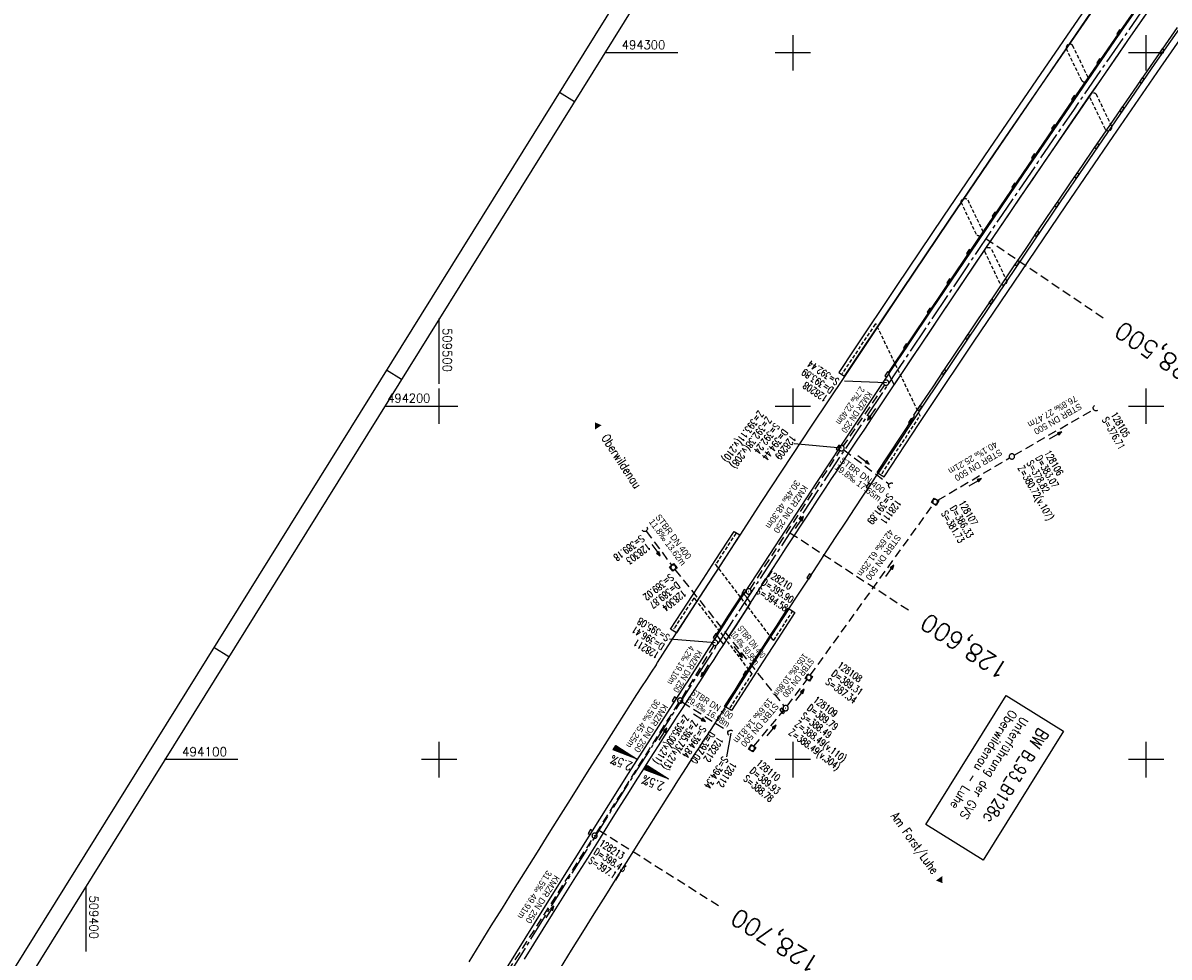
# Model space of a CAD drawing. Extents: x 509045 to 509897, y 493347 to 494467.
# Tile 7 of 9: x 509382 to 509706, y 494044 to 494308. Entities that reach past the tile are written whole.
import ezdxf
from ezdxf.enums import TextEntityAlignment as Align

# ---------------------------------------------------------------- set-up
doc = ezdxf.new("R2010")
doc.units = 0
doc.header["$LTSCALE"] = 10
doc.header["$MEASUREMENT"] = 0
for name, pattern in [('ACHSE', [5.5, 4, -0.5, 0.5, -0.5]), ('AUSGEZOGEN', [0]), ('LT00', [0]), ('LT17', [0.15, 0.1, -0.05]), ('STRICHLINIE2', [0.375, 0.25, -0.125])]:
    doc.linetypes.add(name, pattern=pattern)
doc.layers.get('0').update_dxf_attribs({"linetype": 'LT00'})
for name, color, linetype in [('-BESCH', 7, 'STRICHLINIE2'), ('-BKAN001', 140, 'LT00'), ('-BSCH001', 5, 'LT00'), ('-Halt-Pfeil', 4, 'LT00'), ('A-TEXT-KILOMETER', 30, 'LT17'), ('AX-020', 250, 'ACHSE'), ('BW-SCHRIFT', 20, 'AUSGEZOGEN'), ('ORTSNAMEN', 7, 'Continuous'), ('QUER_OST', 11, 'LT00'), ('QUER_WEST', 11, 'LT00'), ('RAHMEN', 250, 'Continuous'), ('V_AFBR_BAB', 250, 'LT00'), ('V_BFBR_BAB', 250, 'LT00'), ('V_BR_KAPPE', 30, 'LT00'), ('V_BR_WID', 30, 'LT17'), ('V_BRUECK', 30, 'LT17'), ('V_KA_MULD', 182, 'LT00'), ('V_KA_PRUF', 182, 'LT00'), ('V_RASTER', 250, 'LT00'), ('V_SINKK', 182, 'LT00'), ('V_UK_DURCH', 182, 'LT00')]:
    doc.layers.add(name, color=color, linetype=linetype)
doc.styles.add('Haltungsbeschriftung', font='ARIAL.TTF', dxfattribs={"width": 0.75})
doc.styles.add('Kilometrierung', font='romans.shx')
doc.styles.add('ROMANS', font='romans.shx', dxfattribs={"width": 0.8})
doc.styles.add('schachtbeschriftung', font='romans.shx', dxfattribs={"height": 2})
doc.styles.get("Standard").update_dxf_attribs({"font": 'romans.shx', "width": 0.8})

# ---------------------------------------------------------------- blocks, each defined once
blk = doc.blocks.new('SYMB1107')
at = {"color": 0, "linetype": 'ByBlock'}
for points in [[(-0.2, 0), (-0.196157, 0.039018), (-0.184776, 0.076537), (-0.166294, 0.111114), (-0.141421, 0.141421), (-0.111114, 0.166294), (-0.076537, 0.184776), (-0.039018, 0.196157), (0, 0.2)], [(0, 0.2), (0.039018, 0.196157), (0.076537, 0.184776), (0.111114, 0.166294), (0.141421, 0.141421), (0.166294, 0.111114), (0.184776, 0.076537), (0.196157, 0.039018), (0.2, 0)]]:
    blk.add_lwpolyline(points, dxfattribs=at)
blk = doc.blocks.new('SYMB0003')
at = {"color": 0, "linetype": 'ByBlock'}
for p, q in [((-0.015712, 0), (0.010166, 0.012015)), ((0, -0.021257), (-0.015712, 0)), ((0.010166, 0.012015), (0, -0.021257))]:
    blk.add_line(p, q, dxfattribs=at)
for points in [[(-0.031395, 0.499013), (-0.093691, 0.491144), (-0.154509, 0.475528), (-0.21289, 0.452414), (-0.267913, 0.422164), (-0.318712, 0.385257), (-0.364484, 0.342274), (-0.404509, 0.293893), (-0.438154, 0.240877), (-0.464888, 0.184062), (-0.484292, 0.124345), (-0.496058, 0.062667), (-0.5, 0)], [(-0.5, 0), (-0.496058, -0.062667), (-0.484292, -0.124345), (-0.464888, -0.184062), (-0.438154, -0.240877), (-0.404509, -0.293893), (-0.364485, -0.342274), (-0.318712, -0.385257), (-0.267914, -0.422164), (-0.21289, -0.452414), (-0.154509, -0.475529), (-0.093691, -0.491144), (-0.031395, -0.499014), (0.031395, -0.499014)], [(0.5, 0), (0.496057, 0.062667), (0.484292, 0.124345), (0.464888, 0.184062), (0.438153, 0.240877), (0.404509, 0.293893), (0.364484, 0.342274), (0.318712, 0.385257), (0.267913, 0.422164), (0.21289, 0.452414), (0.154509, 0.475528), (0.093691, 0.491144), (0.031395, 0.499013), (-0.031395, 0.499013)], [(0.031395, -0.499014), (0.093691, -0.491144), (0.154509, -0.475529), (0.21289, -0.452414), (0.267914, -0.422164), (0.318712, -0.385257), (0.364485, -0.342274), (0.404509, -0.293893), (0.438154, -0.240877), (0.464889, -0.184062), (0.484292, -0.124345), (0.496058, -0.062667), (0.5, 0)]]:
    blk.add_lwpolyline(points, dxfattribs=at)
blk = doc.blocks.new('SYMB1210')
at = {"color": 0, "linetype": 'ByBlock'}
blk.add_line((0.018815, -0.179014), (0.055623, -0.17119), dxfattribs=at)
for points in [[(-0.2, -0.2), (-0.2, 0.2), (0.2, 0.2), (0.2, -0.2), (-0.2, -0.2)], [(0.018815, 0.179014), (-0.018815, 0.179014), (-0.055623, 0.17119), (-0.09, 0.155885), (-0.120444, 0.133766), (-0.145623, 0.105801), (-0.164438, 0.073213), (-0.176067, 0.037424), (-0.18, 0)], [(-0.18, 0), (-0.176067, -0.037424), (-0.164438, -0.073213), (-0.145623, -0.105801), (-0.120444, -0.133766), (-0.09, -0.155885), (-0.055623, -0.17119), (-0.018815, -0.179014), (0.018815, -0.179014)], [(0.18, 0), (0.176067, 0.037424), (0.164438, 0.073213), (0.145623, 0.105801), (0.120444, 0.133766), (0.09, 0.155885), (0.055623, 0.17119), (0.018815, 0.179014)], [(0.055623, -0.17119), (0.09, -0.155885), (0.120444, -0.133766), (0.145623, -0.105801), (0.164438, -0.073213), (0.176067, -0.037424), (0.18, 0)]]:
    blk.add_lwpolyline(points, dxfattribs=at)
blk = doc.blocks.new('SYMB0011')
at = {"color": 0, "linetype": 'ByBlock'}
for p, q in [((0.5, 0), (-0.5, 0)), ((0, 0.5), (0, -0.5))]:
    blk.add_line(p, q, dxfattribs=at)
blk = doc.blocks.new('SYMB0652')
at = {"color": 0, "linetype": 'ByBlock'}
blk.add_lwpolyline([(-0.15, -0.075), (0.15, -0.075), (0.15, 0.075), (-0.15, 0.075), (-0.15, -0.075)], dxfattribs=at)
blk = doc.blocks.new('SYMB0070')
at = {"color": 0, "linetype": 'ByBlock'}
for p, q in [((-0.5, 0), (0.2, 0)), ((0.5, 0), (0.2, 0.1)), ((0.2, 0.1), (0.2, 0)), ((0.468, 0), (0.21, 0.086)), ((0.21, 0.086), (0.21, -0.086)), ((0.21, -0.086), (0.468, 0)), ((0.22, -0.072), (0.437, 0)), ((0.23, -0.058), (0.405, 0)), ((0.24, -0.045), (0.374, 0)), ((0.342, 0), (0.25, 0.031)), ((0.25, 0.031), (0.25, -0.031)), ((0.25, -0.031), (0.342, 0)), ((0.26, -0.017), (0.31, 0)), ((0.27, -0.003), (0.279, 0))]:
    blk.add_line(p, q, dxfattribs=at)
for points in [[(0.2, 0), (0.2, -0.1), (0.5, 0)], [(0.437, 0), (0.22, 0.072), (0.22, -0.072)], [(0.405, 0), (0.23, 0.058), (0.23, -0.058)], [(0.374, 0), (0.24, 0.045), (0.24, -0.045)], [(0.31, 0), (0.26, 0.017), (0.26, -0.017)], [(0.279, 0), (0.27, 0.003), (0.27, -0.003)]]:
    blk.add_lwpolyline(points, dxfattribs=at)

msp = doc.modelspace()

# ---------------------------------------------------------------- linework, layer by layer
at = {"layer": '-BESCH'}
for p, q in [((509625.98, 494206.03), (509614.23, 494188.75)), ((509662.64, 494186.16), (509685.11, 494199.08)), ((509587.93, 494148.23), (509613.4, 494187.5)), ((509614.41, 494187.67), (509627.27, 494177.98)), ((509641.02, 494173.4), (509661.34, 494185.41)), ((509604.96, 494123.87), (509639.85, 494172.36)), ((509558.53, 494164.68), (509565.73, 494155)), ((509566.66, 494153.8), (509597.51, 494115.17)), ((509577.64, 494132.41), (509568.53, 494117.35)), ((509598.43, 494115.18), (509604.06, 494122.64)), ((509544.34, 494079.11), (509567.74, 494116.07)), ((509568.78, 494116.3), (509581.77, 494107.97)), ((509588.97, 494103.81), (509597.5, 494114)), ((509517.46, 494037.06), (509543.53, 494077.85))]:
    msp.add_line(p, q, dxfattribs=at)
at = {"layer": '-BSCH001'}
for p, q in [((509626.4, 494206.65), (509614.61, 494207.1)), ((509613.81, 494188.13), (509600.35, 494189.39)), ((509578.03, 494133.05), (509565.15, 494134.11)), ((509582.44, 494107.54), (509581.2, 494100.77))]:
    msp.add_line(p, q, dxfattribs=at)
at = {"layer": 'A-TEXT-KILOMETER', "ltscale": 2.5}
for p, q in [((509654.64, 494247.45), (509687.77, 494225.03)), ((509599.21, 494164.21), (509632.71, 494142.35)), ((509545.15, 494080.09), (509578.98, 494058.74))]:
    msp.add_line(p, q, dxfattribs=at)
at = {"layer": 'AX-020', "ltscale": 0.2, "flags": 128}
msp.add_lwpolyline([(509743.73, 494376.18), (509740.69, 494371.89), (509730.39, 494357.26), (509720.13, 494342.61), (509709.89, 494327.94), (509699.69, 494313.24), (509689.52, 494298.52), (509679.39, 494283.78), (509669.29, 494269.02), (509659.23, 494254.23), (509649.21, 494239.41), (509639.22, 494224.57), (509629.27, 494209.7), (509619.37, 494194.8), (509609.5, 494179.88), (509599.68, 494164.93), (509589.9, 494149.95), (509580.17, 494134.94), (509570.48, 494119.91), (509560.84, 494104.84), (509551.24, 494089.74), (509541.7, 494074.61), (509532.2, 494059.45), (509522.76, 494044.26), (509513.37, 494029.03), (509504.03, 494013.78), (509494.74, 493998.49), (509485.51, 493983.16), (509476.34, 493967.81), (509467.22, 493952.42), (509458.16, 493936.99), (509449.16, 493921.53), (509440.22, 493906.04), (509431.35, 493890.51), (509422.53, 493874.94), (509413.78, 493859.34), (509405.1, 493843.7), (509396.48, 493828.02), (509387.93, 493812.31), (509379.45, 493796.56), (509373.13, 493784.72), (509364.77, 493768.9), (509356.48, 493753.05), (509348.26, 493737.16), (509340.11, 493721.23), (509332.04, 493705.27), (509324.04, 493689.27), (509316.1, 493673.24), (509308.24, 493657.17), (509300.45, 493641.07), (509292.74, 493624.93), (509285.09, 493608.75), (509277.52, 493592.55), (509271.88, 493580.33)], dxfattribs=at)
at = {"layer": 'BW-SCHRIFT'}
msp.add_lwpolyline([(509676.57, 494108.08), (509653.85, 494071.58), (509637.63, 494081.68), (509660.35, 494118.18)], close=True, dxfattribs=at)
at = {"layer": 'QUER_OST'}
for p, q in [((509558.96, 494098.28), (509558.22, 494097.1)), ((509558.51, 494096.99), (509559.22, 494098.12)), ((509559.47, 494097.96), (509558.79, 494096.88)), ((509559.08, 494096.78), (509559.73, 494097.8)), ((509559.98, 494097.64), (509559.36, 494096.67)), ((509559.65, 494096.56), (509560.23, 494097.48)), ((509560.49, 494097.32), (509559.94, 494096.45)), ((509560.22, 494096.34), (509560.74, 494097.16)), ((509560.99, 494097), (509560.51, 494096.23)), ((509560.79, 494096.12), (509561.25, 494096.84)), ((509561.5, 494096.68), (509561.08, 494096.01)), ((509561.36, 494095.9), (509561.75, 494096.52)), ((509562.01, 494096.36), (509561.65, 494095.79)), ((509561.94, 494095.68), (509562.26, 494096.2)), ((509562.51, 494096.04), (509562.22, 494095.57)), ((509562.51, 494095.46), (509562.77, 494095.88)), ((509563.02, 494095.71), (509562.79, 494095.35)), ((509563.08, 494095.24), (509563.28, 494095.55)), ((509563.53, 494095.39), (509563.36, 494095.13)), ((509563.65, 494095.02), (509563.78, 494095.23)), ((509564.04, 494095.07), (509563.94, 494094.91)), ((509564.22, 494094.8), (509564.29, 494094.91)), ((509564.54, 494094.75), (509564.51, 494094.69)), ((509564.79, 494094.58), (509564.8, 494094.59))]:
    msp.add_line(p, q, dxfattribs=at)
msp.add_lwpolyline([(509558.17, 494097.12), (509558.92, 494098.31), (509564.84, 494094.57), (509558.17, 494097.12)], dxfattribs=at)
at = {"layer": 'QUER_WEST'}
for p, q in [((509549.95, 494103.98), (509549.21, 494102.8)), ((509549.49, 494102.69), (509550.2, 494103.82)), ((509550.46, 494103.66), (509549.78, 494102.58)), ((509550.06, 494102.47), (509550.71, 494103.5)), ((509550.96, 494103.33), (509550.35, 494102.36)), ((509550.63, 494102.25), (509551.22, 494103.17)), ((509551.47, 494103.01), (509550.92, 494102.14)), ((509551.21, 494102.03), (509551.72, 494102.85)), ((509551.98, 494102.69), (509551.49, 494101.92)), ((509551.78, 494101.82), (509552.23, 494102.53)), ((509552.49, 494102.37), (509552.06, 494101.71)), ((509552.35, 494101.6), (509552.74, 494102.21)), ((509552.99, 494102.05), (509552.63, 494101.49)), ((509552.92, 494101.38), (509553.25, 494101.89)), ((509553.5, 494101.73), (509553.21, 494101.27)), ((509553.49, 494101.16), (509553.75, 494101.57)), ((509554.01, 494101.41), (509553.78, 494101.05)), ((509554.06, 494100.94), (509554.26, 494101.25)), ((509554.51, 494101.09), (509554.35, 494100.83)), ((509554.63, 494100.72), (509554.77, 494100.93)), ((509555.02, 494100.77), (509554.92, 494100.61)), ((509555.21, 494100.5), (509555.27, 494100.61)), ((509555.53, 494100.45), (509555.49, 494100.39)), ((509555.78, 494100.28), (509555.78, 494100.29))]:
    msp.add_line(p, q, dxfattribs=at)
msp.add_lwpolyline([(509549.16, 494102.82), (509549.91, 494104), (509555.82, 494100.26), (509549.16, 494102.82)], dxfattribs=at)
at = {"layer": 'RAHMEN'}
for p, q in [((509533.97, 494288.85), (509538.21, 494286.2)), ((509485.08, 494210.32), (509489.33, 494207.68)), ((509436.2, 494131.79), (509440.44, 494129.15))]:
    msp.add_line(p, q, dxfattribs=at)
for points in [[(509644.95, 494467.12), (509045.11, 493503.58), (509297.24, 493346.62), (509897.09, 494310.16), (509644.95, 494467.12)], [(509635.99, 494443.26), (509147.12, 493657.99), (509390.77, 493506.31), (509879.63, 494291.58), (509635.99, 494443.26)]]:
    msp.add_lwpolyline(points, dxfattribs=at)
at = {"layer": 'V_AFBR_BAB'}
for p, q in [((509598.64, 494142.85), (509598.9, 494142.68)), ((509580.97, 494114.9), (509580.69, 494115.07)), ((509576.02, 494107.26), (509580.97, 494114.9)), ((509575.25, 494106.07), (509576.02, 494107.26))]:
    msp.add_line(p, q, dxfattribs=at)
at = {"layer": 'V_AFBR_BAB', "color": 2}
msp.add_line((509566.85, 494111.48), (509567.3, 494112.17), dxfattribs=at)
at = {"layer": 'V_AFBR_BAB'}
for points in [[(509561.32, 494126.87), (509561.77, 494127.52), (509567.12, 494135.84), (509571.58, 494142.68), (509576.1, 494149.68), (509579.66, 494155.12), (509585.11, 494163.54), (509591.26, 494173), (509605.48, 494194.63), (509614.72, 494208.45), (509618.83, 494214.62), (509630.92, 494232.76), (509644.32, 494252.6), (509657.27, 494271.7), (509670.46, 494291), (509684.3, 494311.12), (509697.67, 494330.42), (509711.35, 494350.07), (509722.72, 494366.28), (509732.08, 494379.53), (509734, 494382.24)], [(509718.95, 494344.05), (509705.07, 494324.14), (509692.09, 494305.34), (509678.13, 494285.06), (509665.01, 494265.85), (509651.98, 494246.71), (509638.92, 494227.33), (509627.05, 494209.62), (509627.22, 494209.35), (509627.13, 494209.22), (509613.7, 494188.98), (509606.75, 494178.44), (509593.38, 494158.08), (509586.26, 494147.06), (509586.01, 494147.24), (509585.9, 494147.11), (509581.55, 494140.46), (509578.22, 494135.21), (509578.46, 494135.06), (509570.09, 494122.04), (509569.63, 494121.37)], [(509567.3, 494112.17), (509568.97, 494114.74), (509570.63, 494117.31), (509572.3, 494119.89), (509573.66, 494122), (509575.01, 494124.12), (509576.37, 494126.24), (509577.73, 494128.36), (509579.09, 494130.47), (509580.45, 494132.59), (509581.6, 494134.36), (509582.76, 494136.12), (509583.91, 494137.89), (509585.3, 494140.04), (509586.69, 494142.2), (509588.08, 494144.35), (509590.04, 494147.4), (509592.01, 494150.44), (509593.98, 494153.49), (509595.95, 494156.53), (509598.15, 494159.91), (509600.36, 494163.29), (509602.57, 494166.67), (509604.79, 494170.04), (509607.01, 494173.41), (509609.23, 494176.78), (509610.97, 494179.41), (509612.7, 494182.04), (509614.44, 494184.67), (509616.18, 494187.3), (509618.26, 494190.43), (509620.34, 494193.55), (509622.43, 494196.67), (509624.52, 494199.79), (509626.61, 494202.91), (509628.7, 494206.04), (509631.25, 494209.86), (509633.81, 494213.69), (509636.37, 494217.52), (509638.93, 494221.34), (509641.49, 494225.17), (509645.93, 494231.79), (509650.38, 494238.41), (509654.84, 494245.03), (509658.07, 494249.8), (509661.3, 494254.56), (509664.54, 494259.33), (509667.78, 494264.09), (509671.09, 494268.95), (509674.41, 494273.81), (509677.73, 494278.66), (509681.06, 494283.51), (509683.8, 494287.5), (509686.54, 494291.49), (509689.29, 494295.47), (509692.03, 494299.45), (509694.78, 494303.43), (509697.42, 494307.25), (509700.05, 494311.06)], [(509634.29, 494197.49), (509636.61, 494200.94), (509639.7, 494205.53), (509642.78, 494210.13), (509645.87, 494214.73), (509648.95, 494219.33), (509652.38, 494224.43), (509655.8, 494229.53), (509659.23, 494234.62), (509662.66, 494239.71), (509665.8, 494244.37), (509668.94, 494249.02), (509672.09, 494253.66), (509675.24, 494258.31), (509678.58, 494263.21), (509681.93, 494268.1), (509685.28, 494272.99), (509688.64, 494277.88), (509691.99, 494282.75), (509695.34, 494287.62), (509698.69, 494292.48), (509702.05, 494297.34), (509705.44, 494302.24), (509708.84, 494307.14)], [(509624.13, 494181.09), (509623.91, 494181.29), (509634.13, 494196.83), (509634.43, 494197.22), (509634.29, 494197.49)], [(509598.9, 494142.68), (509601.65, 494146.87), (509604.4, 494151.07), (509607.04, 494155.1), (509609.68, 494159.13), (509612.32, 494163.16), (509614.97, 494167.19), (509617.61, 494171.22), (509619.78, 494174.51), (509621.95, 494177.8), (509624.13, 494181.09)], [(509580.69, 494115.07), (509582.18, 494117.38), (509583.66, 494119.7), (509585.14, 494122.01), (509587.39, 494125.49), (509589.65, 494128.97), (509591.01, 494131.06), (509592.37, 494133.15), (509593.73, 494135.24), (509595.37, 494137.77), (509597.01, 494140.31), (509598.64, 494142.85)]]:
    msp.add_lwpolyline(points, dxfattribs=at)
at = {"layer": 'V_BFBR_BAB'}
for points in [[(509561.32, 494126.87), (509559.94, 494124.77), (509558.57, 494122.67), (509557.2, 494120.56), (509555.83, 494118.46), (509554.01, 494115.63), (509552.2, 494112.8), (509550.39, 494109.96), (509548.59, 494107.12), (509546.8, 494104.28), (509545, 494101.43), (509542.34, 494097.21), (509539.68, 494092.99), (509537.02, 494088.77), (509534.36, 494084.55), (509531, 494079.19), (509527.64, 494073.82), (509524.28, 494068.46), (509520.93, 494063.09), (509517.77, 494058.01), (509514.61, 494052.94), (509511.46, 494047.86), (509508.32, 494042.78)], [(509569.63, 494121.37), (509564.35, 494113.2), (509553.47, 494096.12), (509542.76, 494079.11), (509529.45, 494057.89), (509513.67, 494032.41), (509498.06, 494006.86), (509482.57, 493981.17), (509467.25, 493955.35), (509452.07, 493929.5), (509437.08, 493903.55), (509422.27, 493877.45), (509407.57, 493851.22), (509393.14, 493824.97), (509378.83, 493798.49), (509364.72, 493771.98), (509350.82, 493745.38), (509337.23, 493718.74), (509323.68, 493691.79), (509310.42, 493664.94), (509288.76, 493619.87), (509284.46, 493610.8)], [(509524.1, 494043.59), (509526.75, 494047.83), (509529.4, 494052.07), (509532.05, 494056.31), (509535.35, 494061.6), (509538.66, 494066.88), (509541.97, 494072.17), (509545.29, 494077.45), (509547.96, 494081.71), (509550.64, 494085.96), (509553.32, 494090.22), (509556, 494094.48), (509557.54, 494096.91), (509559.07, 494099.35), (509560.61, 494101.78), (509562.16, 494104.22), (509563.71, 494106.64), (509565.27, 494109.06), (509566.85, 494111.48)], [(509534.25, 494040.99), (509537.42, 494046.09), (509540.6, 494051.19), (509543.83, 494056.38), (509547.08, 494061.56), (509550.33, 494066.73), (509553.58, 494071.91), (509556.3, 494076.22), (509559.01, 494080.53), (509561.73, 494084.85), (509564.45, 494089.16), (509565.98, 494091.58), (509567.51, 494094.01), (509569.04, 494096.43), (509570.58, 494098.85), (509572.13, 494101.26), (509573.68, 494103.67), (509575.25, 494106.07)]]:
    msp.add_lwpolyline(points, dxfattribs=at)
at = {"layer": 'V_BR_KAPPE'}
for p, q in [((509613.03, 494209.57), (509614.66, 494208.51)), ((509627.91, 494207.55), (509627.16, 494209.16)), ((509628.66, 494206.11), (509627.91, 494207.55)), ((509624.2, 494181.1), (509625.87, 494180.06))]:
    msp.add_line(p, q, dxfattribs=at)
for points in [[(509732.28, 494383.31), (509730.58, 494380.92), (509721.02, 494367.36), (509709.83, 494351.36), (509695.97, 494331.47), (509682.81, 494312.5), (509668.95, 494292.35), (509655.68, 494272.92), (509642.67, 494253.75), (509629.27, 494233.88), (509617.28, 494215.95), (509613.03, 494209.57)], [(509614.66, 494208.51), (509618.78, 494214.71), (509630.86, 494232.78), (509644.27, 494252.66), (509657.2, 494271.72), (509670.44, 494291.06), (509684.23, 494311.19), (509697.63, 494330.45), (509711.28, 494350.08), (509722.66, 494366.33), (509732, 494379.59), (509733.92, 494382.29)], [(509627.16, 494209.16), (509639.23, 494227.14), (509652.31, 494246.55), (509665.33, 494265.76), (509678.45, 494284.94), (509692.37, 494305.18), (509705.43, 494324.05), (509719.31, 494343.92), (509730.76, 494360.3), (509740.04, 494373.45)], [(509753.45, 494369.85), (509749.31, 494364.01), (509741.19, 494352.5), (509729.63, 494336.04), (509716.34, 494316.95), (509702.46, 494296.92), (509689.06, 494277.48), (509675.64, 494257.84), (509663.06, 494239.27), (509649.4, 494218.98), (509637.08, 494200.6), (509634.32, 494196.46), (509624.2, 494181.1)], [(509625.87, 494180.06), (509635.78, 494195.13), (509638.79, 494199.67), (509651.12, 494218.08), (509664.58, 494238.06), (509677.24, 494256.7), (509690.62, 494276.29), (509704.14, 494295.93), (509717.92, 494315.84), (509731.09, 494334.74), (509742.71, 494351.31), (509750.89, 494362.84), (509755.03, 494368.71)], [(509741.51, 494370.4), (509733.17, 494358.66), (509721.66, 494342.24), (509707.92, 494322.52), (509694.74, 494303.48), (509681, 494283.52), (509667.73, 494264.13), (509654.8, 494245.05), (509641.45, 494225.23), (509628.66, 494206.11)], [(509567.08, 494135.88), (509565.44, 494136.92), (509570.2, 494144.26), (509574.6, 494151.04), (509578.01, 494156.32), (509583.41, 494164.58), (509585.04, 494163.57), (509579.61, 494155.18), (509576.05, 494149.71), (509571.54, 494142.74), (509567.08, 494135.88)], [(509580.41, 494132.65), (509579.53, 494133.83), (509579.22, 494134.26), (509578.58, 494135.14), (509581.9, 494140.29), (509586.19, 494146.86), (509586.68, 494146.24), (509587.14, 494145.57), (509588.03, 494144.37), (509583.85, 494137.91), (509580.41, 494132.65)], [(509598.97, 494142.65), (509600.55, 494141.59), (509595.76, 494134.21), (509591.53, 494127.64), (509587.13, 494120.84), (509582.67, 494113.91), (509581.04, 494114.9), (509585.45, 494121.81), (509589.95, 494128.77), (509593.97, 494135), (509598.97, 494142.65)]]:
    msp.add_lwpolyline(points, dxfattribs=at)
at = {"layer": 'V_BR_WID'}
for points in [[(509625.25, 494180.98), (509636.02, 494197.32), (509623.59, 494223.19), (509623.27, 494223.17), (509614.04, 494209.34)], [(509583.85, 494163.99), (509578.13, 494155.2), (509594.17, 494134.1), (509594.62, 494133.79), (509599.8, 494141.79)], [(509582.27, 494114.66), (509588.48, 494124.3), (509572.48, 494145.36), (509571.96, 494145.67), (509566.37, 494137.05)]]:
    msp.add_lwpolyline(points, dxfattribs=at)
at = {"layer": 'V_BRUECK'}
for p, q in [((509681.76, 494292.16), (509677.43, 494301.07)), ((509683.57, 494293.01), (509679.25, 494301.95)), ((509688.43, 494278.33), (509684.09, 494287.29)), ((509690.23, 494279.2), (509685.92, 494288.19)), ((509649.48, 494258.38), (509653.81, 494249.39)), ((509651.97, 494248.63), (509647.7, 494257.53)), ((509658.65, 494234.69), (509654.37, 494243.67)), ((509656.25, 494244.35), (509660.5, 494235.52))]:
    msp.add_line(p, q, dxfattribs=at)
at = {"layer": 'V_BRUECK', "flags": 128}
for points in [[(509679.25, 494301.95, 0.177007), (509678.7, 494302.39, 0.177007), (509678.01, 494302.37, 0.196719), (509677.45, 494301.84, 0.196719), (509677.43, 494301.07)], [(509681.76, 494292.16, 0.183205), (509682.35, 494291.76, 0.183205), (509683.07, 494291.85, 0.169446), (509683.52, 494292.34, 0.169446), (509683.57, 494293.01)], [(509685.92, 494288.19, 0.168176), (509685.36, 494288.57, 0.168176), (509684.68, 494288.52, 0.181239), (509684.15, 494288.02, 0.181239), (509684.09, 494287.29)], [(509688.43, 494278.33, 0.185583), (509689.05, 494277.94, 0.185583), (509689.77, 494278.07, 0.161863), (509690.19, 494278.56, 0.161863), (509690.23, 494279.2)], [(509647.7, 494257.53, -0.141285), (509647.71, 494258.09, -0.141285), (509648.02, 494258.55, -0.208255), (509648.78, 494258.78, -0.208255), (509649.48, 494258.38)], [(509653.81, 494249.39, -0.180899), (509653.73, 494248.69, -0.180899), (509653.22, 494248.21, -0.180794), (509652.51, 494248.19, -0.180794), (509651.97, 494248.63)], [(509654.37, 494243.67, -0.167134), (509654.41, 494244.32, -0.167134), (509654.84, 494244.81, -0.21123), (509655.64, 494244.89, -0.21123), (509656.25, 494244.35)], [(509660.5, 494235.52, -0.16272), (509660.42, 494234.87, -0.16272), (509659.97, 494234.39, -0.179518), (509659.25, 494234.3, -0.179518), (509658.65, 494234.69)]]:
    msp.add_lwpolyline(points, format="xyb", dxfattribs=at)
at = {"layer": 'V_RASTER'}
for p, q in [((509600, 494305), (509600, 494295)), ((509700, 494295), (509700, 494305)), ((509567.48, 494300), (509546.8, 494300)), ((509605, 494300), (509595, 494300)), ((509705, 494300), (509695, 494300)), ((509500, 494206.32), (509500, 494224.82)), ((509500, 494195), (509500, 494205)), ((509600, 494205), (509600, 494195)), ((509700, 494195), (509700, 494205)), ((509484.55, 494200), (509505.23, 494200)), ((509595, 494200), (509605, 494200)), ((509695, 494200), (509705, 494200)), ((509500, 494095), (509500, 494105)), ((509600, 494105), (509600, 494095)), ((509700, 494095), (509700, 494105)), ((509442.97, 494100), (509422.29, 494100)), ((509505, 494100), (509495, 494100)), ((509605, 494100), (509595, 494100)), ((509705, 494100), (509695, 494100)), ((509400, 494064.19), (509400, 494045.69))]:
    msp.add_line(p, q, dxfattribs=at)

# ---------------------------------------------------------------- block references
at = {"layer": '-Halt-Pfeil', "yscale": 4.000000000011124, "zscale": 4}
for p, xscale, rotation in [((509622.24, 494197.72), 4.000000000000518, 235.7872803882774), ((509674.39, 494191.77), 3.999999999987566, 29.88849038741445), ((509620.04, 494184.85), 3.999999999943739, 323.0113603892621), ((509651.64, 494178.52), 4.000000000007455, 30.57370038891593), ((509601.9, 494167.12), 4.000000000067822, 57.02574038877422), ((509561.32, 494159.26), 3.999999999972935, 306.6659703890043), ((509627.45, 494153.41), 4.00000000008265, 54.27068038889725), ((509584.54, 494130.46), 3.999999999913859, 308.6070103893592), ((509575.03, 494125.16), 3.999999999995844, 238.8268103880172), ((509602.05, 494118.31), 3.999999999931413, 52.98349038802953), ((509573.63, 494111.89), 4.000000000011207, 327.3335603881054), ((509563.3, 494107.23), 3.999999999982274, 57.65529038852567), ((509593.99, 494108.26), 3.999999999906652, 50.06127038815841), ((509531.34, 494056.91), 3.99999999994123, 57.4139903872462)]:
    msp.add_blockref('SYMB0070', p, dxfattribs=dict(at, xscale=xscale, rotation=rotation))
at = {"layer": 'V_BR_WID', "xscale": 0.0999999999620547, "yscale": 0.1000000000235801, "zscale": 0.1, "rotation": 238.0959203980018}
for p in [(509623.27, 494223.17), (509623.59, 494223.19), (509614.04, 494209.34), (509636.02, 494197.32), (509625.25, 494180.98), (509583.85, 494163.99), (509578.13, 494155.2), (509571.96, 494145.67), (509572.48, 494145.36), (509599.8, 494141.79), (509566.37, 494137.05), (509594.17, 494134.1), (509594.62, 494133.79), (509588.48, 494124.3), (509582.27, 494114.66)]:
    msp.add_blockref('SYMB0011', p, dxfattribs=at)
at = {"layer": 'V_KA_MULD', "yscale": 3.8000000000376, "zscale": 3.8}
for p, xscale, rotation in [((509640.28, 494172.97), 3.80000000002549, 238.0959203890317), ((509566.19, 494154.39), 3.799999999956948, 219.6340876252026), ((509604.52, 494123.25), 3.80000000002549, 238.0959203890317), ((509588.48, 494103.23), 3.799999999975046, 147.8432815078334)]:
    msp.add_blockref('SYMB1210', p, dxfattribs=dict(at, xscale=xscale, rotation=rotation))
at = {"layer": 'V_KA_PRUF', "xscale": 1.500000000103, "yscale": 1.500000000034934, "zscale": 1.5, "rotation": 238.0959203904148}
for p in [(509626.4, 494206.65), (509613.81, 494188.13), (509661.99, 494185.79), (509587.52, 494147.6), (509578.03, 494133.05), (509568.14, 494116.71), (509597.98, 494114.58), (509543.94, 494078.48)]:
    msp.add_blockref('SYMB0003', p, dxfattribs=at)
at = {"layer": 'V_SINKK', "yscale": 4.499999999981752, "zscale": 4.5}
for p, xscale, rotation in [((509692.32, 494305.74), 4.499999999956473, 55.36430858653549), ((509704.43, 494300.37), 4.500000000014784, 55.47063604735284), ((509686.64, 494297.5), 4.499999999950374, 55.44152436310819), ((509698.75, 494292.15), 4.499999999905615, 55.44663231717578), ((509679.51, 494287.14), 4.500000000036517, 55.69109692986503), ((509693.08, 494283.94), 4.499999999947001, 55.45701277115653), ((509673.87, 494278.9), 4.500000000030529, 55.91759527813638), ((509685.99, 494273.55), 4.499999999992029, 55.67980743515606), ((509668.22, 494270.64), 4.499999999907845, 55.66390208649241), ((509680.35, 494265.27), 4.50000000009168, 55.9375333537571), ((509662.6, 494262.39), 4.499999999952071, 55.88723286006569), ((509674.69, 494257.03), 4.50000000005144, 55.84897582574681), ((509657.03, 494254.18), 4.499999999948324, 55.80852680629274), ((509669.08, 494248.76), 4.499999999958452, 55.83800662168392), ((509649.84, 494243.55), 4.500000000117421, 56.08348216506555), ((509663.49, 494240.47), 4.499999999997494, 56.05043266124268), ((509644.26, 494235.25), 4.499999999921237, 56.07579754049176), ((509656.09, 494229.58), 4.499999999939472, 56.11621991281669), ((509638.7, 494226.97), 4.499999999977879, 55.80959320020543), ((509649.41, 494219.63), 4.499999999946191, 236.0932666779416), ((509631.96, 494216.88), 4.499999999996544, 56.18264953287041), ((509626.7, 494209), 4.499999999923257, 236.4179731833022), ((509642.73, 494209.68), 4.500000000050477, 235.9825593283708), ((509635.88, 494199.41), 4.499999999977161, 56.4124870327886), ((509633.41, 494195.73), 4.500000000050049, 56.50858380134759), ((509612.92, 494188.25), 4.500000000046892, 57.00694389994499), ((509621.45, 494177.46), 4.499999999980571, 56.38413246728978), ((509604.62, 494151.83), 4.499999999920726, 56.48813793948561), ((509586.22, 494147.42), 4.500000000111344, 238.095920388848), ((509578.11, 494134.97), 4.500000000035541, 57.22977633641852), ((509586.57, 494124.25), 4.499999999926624, 56.75587161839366), ((509566.49, 494116.99), 4.500000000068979, 57.1756113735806), ((509597.02, 494113.78), 4.499999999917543, 125.6569292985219), ((509542.71, 494079.5), 4.500000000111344, 238.095920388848)]:
    msp.add_blockref('SYMB0652', p, dxfattribs=dict(at, xscale=xscale, rotation=rotation))
at = {"layer": 'V_UK_DURCH', "yscale": 4.000000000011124, "zscale": 4}
for p, xscale, rotation in [((509685.8, 494199.48), 4.000000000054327, 119.2890312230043), ((509627.91, 494177.5), 4.000000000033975, 59.83269360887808), ((509558.06, 494165.32), 4.000000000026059, 217.3113817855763), ((509582.44, 494107.54), 3.999999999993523, 52.81220273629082)]:
    msp.add_blockref('SYMB1107', p, dxfattribs=dict(at, xscale=xscale, rotation=rotation))

# ---------------------------------------------------------------- texts
at = {"layer": '-BKAN001', "style": 'Haltungsbeschriftung'}
for s, rotation, width, p in [('2.7‰ 22.40m', 235.7873, 0.75, (509619.02, 494205.77)), ('KMZR DN 250', 235.7873, 0.75, (509621.13, 494204.33)), ('76.8‰ 27.47m', 209.8885, 0.95, (509679.84, 494203.16)), ('STBR DN 500', 209.8885, 0.95, (509681.12, 494200.94)), ('40.1‰ 25.21m', 210.5737, 0.95, (509657.26, 494190.15)), ('STBR DN 500', 210.5737, 0.95, (509658.56, 494187.95)), ('19.8‰ 17.65m', 323.0114, 0.95, (509611.67, 494182.39)), ('STBR DN 400', 323.0114, 0.95, (509613.12, 494184.31)), ('30.4‰ 48.30m', 237.0257, 0.95, (509600.72, 494179.27)), ('KMZR DN 250', 237.0257, 0.95, (509602.87, 494177.88)), ('11.8‰ 13.62m', 306.666, 0.95, (509559.15, 494167.27)), ('STBR DN 400', 306.666, 0.95, (509560.99, 494168.62)), ('42.6‰ 61.25m', 234.2707, 0.95, (509627.24, 494165.38)), ('STBR DN 500', 234.2707, 0.95, (509629.32, 494163.89)), ('STBR DN 400', 308.607, 0.55, (509584.22, 494137.05)), ('10.4‰ 50.95m', 308.607, 0.55, (509582.21, 494135.45)), ('4.2‰ 19.10m', 238.8268, 0.75, (509570.79, 494132.48)), ('KMZR DN 250', 238.8268, 0.75, (509572.98, 494131.15)), ('105.9‰ 10.86m', 232.9835, 0.75, (509603, 494130.24)), ('STBR DN 500', 232.9835, 0.75, (509604.78, 494128.9)), ('STBR DN 400', 327.3336, 0.85, (509570.95, 494118.62)), ('30.5‰ 45.25m', 237.6553, 0.95, (509561.12, 494117.26)), ('KMZR DN 250', 237.6553, 0.95, (509563.29, 494115.89)), ('29.4‰ 16.98m', 327.3336, 0.85, (509569.65, 494116.6)), ('19.6‰ 14.81m', 230.0613, 0.95, (509593.14, 494117.58)), ('STBR DN 500', 230.0613, 0.95, (509594.86, 494116.15)), ('31.5‰ 49.91m', 237.414, 0.95, (509530.48, 494068.86)), ('KMZR DN 250', 237.414, 0.95, (509532.63, 494067.48))]:
    msp.add_text(s, height=1.8, rotation=rotation, dxfattribs=dict(at, width=width)).set_placement(p)
at = {"layer": '-BSCH001', "style": 'schachtbeschriftung'}
for s, rotation, width, p in [('D=393.89', 145.7873, 0.75, (509611.73, 494205.08)), ('S=392.44', 145.7873, 0.75, (509613.35, 494207.46)), ('128208', 145.7873, 0.75, (509610.11, 494202.7)), ('Z=393.11(v.210)', 233.0114, 0.75, (509590.3, 494198.94)), ('Z=392.38(v.208)', 233.0114, 0.75, (509592.6, 494197.2)), ('S=376.71', 299.8885, 0.75, (509687.39, 494196.22)), ('128105', 299.8885, 0.75, (509689.89, 494197.65)), ('S=392.24', 233.0114, 0.75, (509594.9, 494195.47)), ('D=394.44', 233.0114, 0.75, (509597.2, 494193.74)), ('128209', 233.0114, 0.75, (509599.5, 494192.01)), ('128106', 299.8885, 0.75, (509671.07, 494186.83)), ('Z=380.72(v.107)', 299.8885, 0.75, (509663.57, 494182.53)), ('S=378.82', 299.8885, 0.75, (509666.07, 494183.96)), ('D=383.07', 299.8885, 0.75, (509668.57, 494185.4)), ('S=391.89', 233.0117, 0.75, (509626.96, 494175.5)), ('128111', 233.0117, 0.75, (509629.26, 494173.77)), ('128107', 300.5737, 0.75, (509646.84, 494172.65)), ('S=381.73', 300.5737, 0.75, (509641.88, 494169.72)), ('D=386.33', 300.5737, 0.75, (509644.36, 494171.19)), ('S=389.18', 216.666, 0.75, (509557.1, 494163.67)), ('128303', 216.666, 0.75, (509558.82, 494161.36)), ('S=389.02', 218.607, 0.75, (509565.29, 494152.72)), ('D=395.90', 327.0258, 0.75, (509590.96, 494149.7)), ('128210', 327.0258, 0.75, (509592.53, 494152.11)), ('D=389.87', 218.607, 0.75, (509567.09, 494150.47)), ('128304', 218.607, 0.75, (509568.88, 494148.21)), ('S=394.58', 327.0258, 0.75, (509589.39, 494147.28)), ('S=395.08', 148.8268, 0.75, (509565.37, 494135.11)), ('D=396.41', 148.8268, 0.75, (509563.88, 494132.64)), ('128211', 148.8268, 0.75, (509562.39, 494130.18)), ('D=389.31', 324.2707, 0.75, (509610.76, 494123.95)), ('128108', 324.2707, 0.75, (509612.44, 494126.29)), ('S=387.34', 324.2707, 0.75, (509609.07, 494121.62)), ('D=389.79', 322.9835, 0.75, (509603.84, 494114.25)), ('128109', 322.9835, 0.75, (509605.57, 494116.55)), ('Z=395.00(v.211)', 237.3336, 0.69, (509569.14, 494112.87)), ('S=388.49', 322.9835, 0.75, (509602.1, 494111.95)), ('Z=395.73(v.213)', 237.3336, 0.69, (509571.57, 494111.32)), ('S=394.84', 237.3336, 0.75, (509573.99, 494109.76)), ('Z=388.49(v.304)', 322.9835, 0.75, (509598.64, 494107.35)), ('Z=388.49(v.110)', 322.9835, 0.75, (509600.37, 494109.65)), ('D=397.00', 237.3336, 0.75, (509576.41, 494108.21)), ('128212', 237.3336, 0.75, (509578.84, 494106.65)), ('S=394.34', 237.3336, 0.75, (509580.19, 494101.08)), ('128112', 237.3336, 0.75, (509582.61, 494099.53)), ('128110', 320.0613, 0.75, (509589.51, 494098.72)), ('S=388.78', 320.0613, 0.75, (509585.81, 494094.3)), ('D=389.93', 320.0613, 0.75, (509587.66, 494096.51)), ('128213', 327.6553, 0.75, (509545.02, 494075.85)), ('D=398.43', 327.6553, 0.75, (509543.48, 494073.42)), ('S=397.11', 327.6553, 0.75, (509541.94, 494070.98))]:
    msp.add_text(s, height=2, rotation=rotation, dxfattribs=dict(at, width=width)).set_placement(p)
at = {"layer": 'A-TEXT-KILOMETER', "style": 'Kilometrierung'}
for s, rotation, p in [('128,500', 146.0959, (509691.91, 494222.23)), ('128,600', 147.0959, (509636.89, 494139.61)), ('128,700', 148.0959, (509583.21, 494056.07))]:
    msp.add_text(s, height=5, rotation=rotation, dxfattribs=at).set_placement(p, align=Align.MIDDLE_RIGHT)
at = {"layer": 'BW-SCHRIFT', "style": 'ROMANS'}
for s, height, width, p in [('Oberwildenau - Luhe', 2.5, 0.9, (509661.51, 494114.36)), ('Unterführung der GVS', 2.5, 0.9, (509664.69, 494112.38)), ('BW B_93_B128c', 3.5, 0.8, (509669.61, 494109.2))]:
    msp.add_text(s, height=height, rotation=238.085, dxfattribs=dict(at, width=width)).set_placement(p)
at = {"layer": 'ORTSNAMEN', "char_height": 2.5, "width": 45.7262, "attachment_point": 8, "style": 'ROMANS'}
for s, insert, rotation in [('{\\fArial|b0|i0|c0|p32;◄   }Oberwildenau ', (509549.06, 494185.84), 303.2718), ('{\\fArial|b0|i0|c0|p32;   }Am Forst/Luhe {\\fArial|b0|i0|c0|p32;►}', (509633.38, 494074.49), 305.366)]:
    msp.add_mtext(s, dxfattribs=dict(at, insert=insert, rotation=rotation))
at = {"layer": 'QUER_OST', "style": 'ROMANS', "width": 0.8}
msp.add_text('2.5%', height=2.5, rotation=159.0203, dxfattribs=at).set_placement((509563.82, 494093.41))
at = {"layer": 'QUER_WEST', "style": 'ROMANS', "width": 0.8}
msp.add_text('2.5%', height=2.5, rotation=159.0203, dxfattribs=at).set_placement((509554.87, 494099.12))
at = {"layer": 'V_RASTER'}
for s, rotation, width, p in [(' 494300', 0.0001, 0.958, (509549.98, 494301)), (' 509500', 270.0001, 0.969, (509501, 494223.82)), (' 494200', 0.0001, 0.944, (509483.69, 494201.03)), (' 494100', 0.0001, 0.994, (509425.47, 494101)), (' 509400', 270.0001, 0.955, (509401, 494063.19))]:
    msp.add_text(s, height=2.5, rotation=rotation, dxfattribs=dict(at, width=width)).set_placement(p)

doc.saveas('drawing.dxf')
